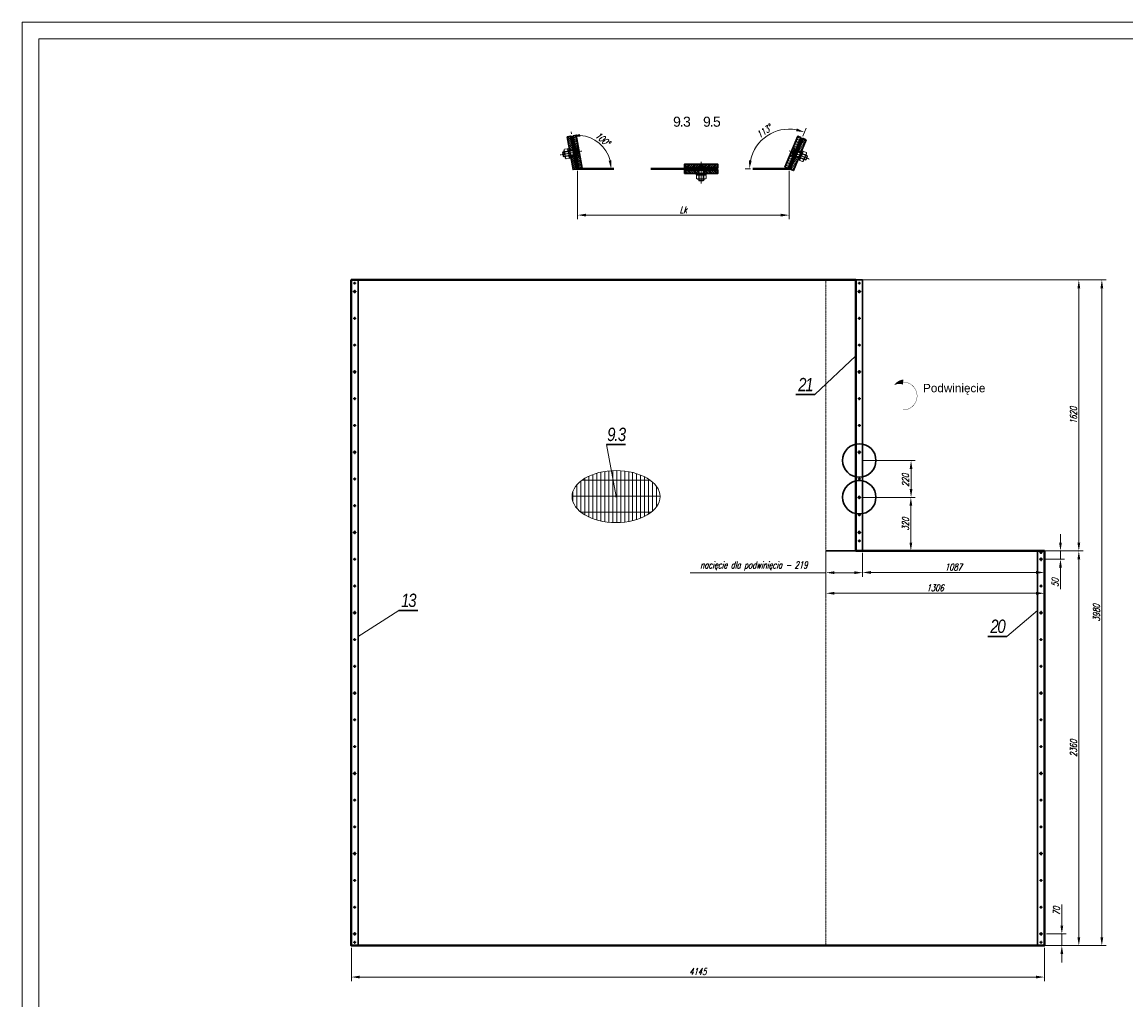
# Model space of a CAD drawing. Header units: millimetres. Extents: x -176817 to 571382, y -58489 to 156123.
# Tile 92 of 256: x -136235 to -129632, y 89402 to 95248. Entities that reach past the tile are written whole.
import ezdxf

# ---------------------------------------------------------------- set-up
doc = ezdxf.new("R2010")
doc.units = ezdxf.units.MM
doc.header["$LTSCALE"] = 0.2
for name, pattern in [('AM_ISO02W050', [7.5, 6, -1.5]), ('AM_ISO02W050x2', [3.75, 3, -0.75]), ('AM_ISO08W050', [18, 12, -1.5, 3, -1.5]), ('AM_ISO08W050x2', [9, 6, -0.75, 1.5, -0.75]), ('DASHDOT', [25.4, 12.7, -6.35, 0, -6.35]), ('HIDDEN', [9.525, 6.35, -3.175])]:
    doc.linetypes.add(name, pattern=pattern)
doc.layers.get('Defpoints').update_dxf_attribs({"lineweight": 13})
for name, color, linetype, lineweight in [('-A Siatka', 30, 'Continuous', 35), ('-AAA Cienka', 2, 'Continuous', 18), ('-AAA Opisy2', 71, 'Continuous', 18), ('-AAA Osie', 6, 'DASHDOT', 9), ('-AAA Otw nowe 1', 64, 'DASHDOT', 18), ('-AAA Siatka', 20, 'Continuous', 40), ('-AAA Widok', 2, 'Continuous', 30), ('-AAA Wymiar', 1, 'Continuous', 18), ('AM_0N', 7, 'Continuous', 13), ('AM_3N', 6, 'AM_ISO02W050', 13), ('AM_4N', 3, 'Continuous', 13), ('AM_7', 4, 'AM_ISO08W050', 13), ('AM_7N', 4, 'AM_ISO08W050', 13), ('AM_8', 1, 'Continuous', 13)]:
    doc.layers.add(name, color=color, linetype=linetype, lineweight=lineweight)
doc.layers.add('-AAA L-Opis', color=3, linetype='Continuous')
doc.layers.get('-AAA Otw nowe 1').off()
doc.styles.add('Pozycja 2', font='ariali.ttf', dxfattribs={"width": 0.8})
doc.styles.get("Standard").update_dxf_attribs({"font": 'arial.ttf'})
doc.styles.add('WYMIARY', font='ROMANS.shx', dxfattribs={"width": 0.75, "oblique": 15})
doc.dimstyles.new('1 do 20', dxfattribs={"dimscale": 20, "dimtxt": 2, "dimasz": 2.5, "dimexe": 1.25, "dimexo": 0.625, "dimtad": 1, "dimdec": 1, "dimtxsty": 'WYMIARY', "dimcen": 2.5, "dimclrd": 256, "dimclre": 256, "dimclrt": 5, "dimadec": 0, "dimazin": 0, "dimtfac": 1, "dimtdec": 1, "dimtmove": 0, "dimatfit": 3, "dimfxl": 1.25, "dimlwd": -1, "dimlwe": -1, "dimarcsym": 0})
doc.dimstyles.new('1 do 5', dxfattribs={"dimscale": 5, "dimtxt": 2, "dimasz": 2.5, "dimexe": 1.25, "dimexo": 0.625, "dimtad": 1, "dimdec": 0, "dimtxsty": 'WYMIARY', "dimcen": 2.5, "dimclrd": 256, "dimclre": 256, "dimclrt": 2, "dimadec": 0, "dimazin": 0, "dimtfac": 1, "dimtdec": 0, "dimtmove": 0, "dimatfit": 3, "dimfxl": 1.25, "dimlwd": -1, "dimlwe": -1, "dimarcsym": 0})

# ---------------------------------------------------------------- blocks, each defined once
blk = doc.blocks.new('*U1058')
at = {"layer": 'AM_0N'}
for p, q in [((5.7, -1), (-5.6, -1)), ((-5.6, -1), (-5.6, -1.6)), ((5.7, -1.6), (-5.6, -1.6)), ((-5.6, -1.6), (-2.4, -4.9)), ((-3, -6.3), (-2.4, -5.7)), ((3, -6.3), (-3, -6.3)), ((-3, -20.4), (-3, -6.3)), ((2.4, -4.9), (-2.4, -4.9)), ((-2.4, -5.7), (-2.4, -4.9)), ((5.7, -1.6), (2.4, -4.9)), ((2.4, -5.7), (2.4, -4.9)), ((3, -6.3), (2.4, -5.7)), ((3, -20.4), (3, -6.3)), ((5.7, -1.6), (5.7, -1)), ((3, -20.4), (-3, -20.4)), ((-2.4, -21), (-3, -20.4)), ((-2.4, -21), (2.4, -21)), ((2.4, -21), (3, -20.4))]:
    blk.add_line(p, q, dxfattribs=at)
at = {"layer": 'AM_3N', "linetype": 'AM_ISO02W050x2'}
for p, q in [((-3.4, -1), (0, -5.4)), ((-0.7, -4.4), (-0.7, -1)), ((0.7, -4.4), (-0.7, -4.4)), ((3.4, -1), (0, -5.4)), ((0.7, -4.4), (0.7, -1))]:
    blk.add_line(p, q, dxfattribs=at)
at = {"layer": 'AM_4N'}
for p, q in [((-2.4, -5.7), (-2.4, -6.3)), ((-2.4, -6.3), (-2.4, -21)), ((2.4, -5.7), (2.4, -6.3)), ((2.4, -6.3), (2.4, -21))]:
    blk.add_line(p, q, dxfattribs=at)
at = {"layer": 'AM_7N', "linetype": 'AM_ISO08W050x2'}
blk.add_line((0, 2), (0, -24), dxfattribs=at)
blk = doc.blocks.new('*U1059')
at = {"layer": 'AM_0N'}
for p, q in [((6, -12), (-6, -12)), ((-6, -12), (-6, -13.6)), ((6, -13.6), (6, -12)), ((-6, -13.6), (6, -13.6))]:
    blk.add_line(p, q, dxfattribs=at)
at = {"layer": 'AM_7N', "linetype": 'AM_ISO08W050x2'}
blk.add_line((0, -16.6), (0, -9), dxfattribs=at)
blk = doc.blocks.new('*U1060')
at = {"layer": 'AM_0N'}
for p, q in [((-5.8, -14.4), (-4.4, -13.6)), ((-5.8, -14.4), (-5.8, -18)), ((-5.8, -18), (-4.4, -18.8)), ((4.5, -13.6), (-4.4, -13.6)), ((4.5, -18.8), (-4.4, -18.8)), ((-2.9, -14.4), (-2.9, -18)), ((2.9, -14.4), (2.9, -18)), ((5.8, -14.4), (4.5, -13.6)), ((5.8, -18), (4.5, -18.8)), ((5.8, -14.4), (5.8, -18))]:
    blk.add_line(p, q, dxfattribs=at)
for centre, radius, start, end in [((-4.3, -16.5), 2.55, 55.5615, 115.5615), ((-4.3, -15.9), 2.55, 244.4385, 304.4385), ((0, -23.5), 9.54, 72.383, 107.617), ((0, -8.9), 9.54, 252.383, 287.617), ((4.3, -16.5), 2.55, 64.4385, 124.4385), ((4.3, -15.9), 2.55, 235.5615, 295.5615)]:
    blk.add_arc(centre, radius, start, end, dxfattribs=at)
at = {"layer": 'AM_7N', "linetype": 'AM_ISO08W050x2'}
blk.add_line((0, -10.6), (0, -21.8), dxfattribs=at)
blk = doc.blocks.new('okucie')
at = {"layer": 'AM_8'}
h = blk.add_hatch(dxfattribs=at)
h.set_pattern_fill('ANSI31', color=256, scale=0.5, style=0)
h.set_pattern_definition([(45, (-21727.3335, 85443.8012), (-1.122532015, 1.122532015), [])])
h.paths.add_polyline_path([(-3.5, -5), (-3.5, -3.8), (-6.3, -1), (-20, -1), (-20, -5)])
h.paths.add_polyline_path([(20, -5), (20, -1), (6.3, -1), (3.5, -3.8), (3.5, -5)])
h = blk.add_hatch(dxfattribs=at)
h.set_pattern_fill('ANSI31', color=256, scale=0.5, angle=90, style=0)
h.set_pattern_definition([(135, (-21776.6445, 85446.8), (-1.122532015, -1.122532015), [])])
h.paths.add_polyline_path([(-3.5, -8), (-20, -8), (-20, -12), (-3.5, -12)])
h.paths.add_polyline_path([(20, -8), (3.5, -8), (3.5, -12), (6, -12), (20, -12)])
at = {"layer": '-AAA Widok'}
for p, q in [((-3.5, -3.8, 0), (3.5, -3.8, 0)), ((-3.5, -12, 0), (-3.5, -8)), ((3.5, -12, 0), (3.5, -8))]:
    blk.add_line(p, q, dxfattribs=at)
for points in [[(-20, -5), (20, -5), (20, -1), (-20, -1)], [(-20, -12), (20, -12), (20, -8), (-20, -8)]]:
    blk.add_lwpolyline(points, close=True, dxfattribs=at)
at = {"layer": '-AAA Widok', "elevation": 0}
blk.add_lwpolyline([(-20, -5), (20, -5), (20, -1), (-20, -1)], close=True, dxfattribs=at)
for points in [[(-6.3, -1), (-3.5, -3.8), (-3.5, -5)], [(6.3, -1), (3.5, -3.8), (3.5, -5)]]:
    blk.add_lwpolyline(points, dxfattribs=at)
at = {"layer": '-AAA Wymiar'}
for p, q in [((-20, -8), (-20, -5)), ((20, -8), (20, -5))]:
    blk.add_line(p, q, dxfattribs=at)
at = {"layer": 'AM_0N'}
for name in ['*U1058', '*U1059', '*U1060']:
    blk.add_blockref(name, (0, 0), dxfattribs=at)
blk = doc.blocks.new('*D219')
at = {"layer": '-AAA Wymiar', "transparency": 16777216}
blk.add_line((-132948.8, 94579.8), (-132951.1, 94592.5), dxfattribs=at)
blk.add_arc((-132911.9, 94370.5), 200.3, 14.33653, 85.67092, dxfattribs=at)
for points in [[(-132896.4, 94562), (-132897.2, 94578.6), (-132946.7, 94567.8)], [(-132709.5, 94421.2), (-132726.1, 94419.1), (-132711.6, 94370.5)]]:
    blk.add_solid(points, dxfattribs=at)
at = {"layer": 'Defpoints', "color": 0, "transparency": 16777216}
for p in [(-132946.7, 94567.5), (-132744.5, 94480.6), (-132911.9, 94370.5), (-132911.9, 94370.5), (-132695.2, 94370.5)]:
    blk.add_point(p, dxfattribs=at)
at = {"layer": '-AAA Wymiar', "color": 5, "transparency": 16777216, "insert": (-132762.2, 94548.9), "char_height": 40, "attachment_point": 5, "rotation": 320.00372, "style": 'WYMIARY'}
blk.add_mtext('100°', dxfattribs=at)
blk = doc.blocks.new('*D220')
at = {"layer": '-AAA Wymiar', "transparency": 16777216}
for p, q in [((-131564.7, 94566.6), (-131545.4, 94612.8)), ((-131877.1, 94370.5), (-131909.2, 94370.5))]:
    blk.add_line(p, q, dxfattribs=at)
blk.add_arc((-131646.6, 94370.5), 237.5, 79.41455, 167.91725, dxfattribs=at)
for points in [[(-131600.6, 94612), (-131605.4, 94596), (-131555.1, 94589.7)], [(-131870.6, 94419.4), (-131887.2, 94421.1), (-131884.2, 94370.5)]]:
    blk.add_solid(points, dxfattribs=at)
at = {"layer": 'Defpoints', "color": 0, "transparency": 16777216}
for p in [(-131707.7, 94600.1), (-131569.5, 94555.1), (-131864.6, 94370.5), (-131646.6, 94370.5), (-131646.6, 94370.5)]:
    blk.add_point(p, dxfattribs=at)
at = {"layer": '-AAA Wymiar', "color": 5, "transparency": 16777216, "insert": (-131796.3, 94595.3), "char_height": 40, "attachment_point": 5, "rotation": 33.6659, "style": 'WYMIARY'}
blk.add_mtext('113°', dxfattribs=at)
blk = doc.blocks.new('*D218')
at = {"layer": '-AAA Wymiar', "transparency": 16777216}
for p, q in [((-132911.9, 94358), (-132911.9, 94068.9)), ((-131646.6, 94358), (-131646.6, 94068.9)), ((-132861.9, 94093.9), (-131696.6, 94093.9))]:
    blk.add_line(p, q, dxfattribs=at)
for points in [[(-132861.9, 94102.3), (-132861.9, 94085.6), (-132911.9, 94093.9)], [(-131696.6, 94102.3), (-131696.6, 94085.6), (-131646.6, 94093.9)]]:
    blk.add_solid(points, dxfattribs=at)
at = {"layer": 'Defpoints', "color": 0, "transparency": 16777216}
for p in [(-132911.9, 94370.5), (-131646.6, 94370.5), (-131646.6, 94093.9)]:
    blk.add_point(p, dxfattribs=at)
at = {"layer": '-AAA Wymiar', "color": 5, "transparency": 16777216, "insert": (-132279.3, 94126.4), "char_height": 40, "attachment_point": 5, "style": 'WYMIARY'}
blk.add_mtext('Lk', dxfattribs=at)
blk = doc.blocks.new('PŁ TYPOWY')
at = {"layer": '-AAA Siatka'}
for p in [(20, -230), (20, -390), (20, -710), (20, -870), (20, -1190), (20, -1350), (20, -1670), (20, -1830), (20, -2150), (20, -2310), (20, -2630), (20, -2790), (20, -3110), (20, -3270), (20, -3590), (20, -3750)]:
    blk.add_point(p, dxfattribs=at)
at = {"layer": '-AAA Widok'}
blk.add_lwpolyline([(0, -3980), (40, -3980), (40, 0), (0, 0)], close=True, dxfattribs=at)
for centre, radius in [((20, -70), 5.5), ((20, -20), 3.5), ((20, -230), 3.5), ((20, -390), 3.5), ((20, -550), 5.5), ((20, -710), 3.5), ((20, -870), 3.5), ((20, -1030), 5.5), ((20, -1190), 3.5), ((20, -1350), 3.5), ((20, -1510), 5.5), ((20, -1670), 3.5), ((20, -1830), 3.5), ((20, -1990), 5.5), ((20, -2150), 3.5), ((20, -2310), 3.5), ((20, -2470), 5.5), ((20, -2630), 3.5), ((20, -2790), 3.5), ((20, -2950), 5.5), ((20, -3110), 3.5), ((20, -3270), 3.5), ((20, -3430), 5.5), ((20, -3590), 3.5), ((20, -3750), 3.5), ((20, -3910), 5.5), ((20, -3960), 3.5)]:
    blk.add_circle(centre, radius, dxfattribs=at)
at = {"layer": 'AM_7', "linetype": 'AM_ISO08W050x2'}
for p, q in [((20, -20), (11.5, -20)), ((20, -20), (20, -11.5)), ((20, -20), (28.5, -20)), ((20, -20), (20, -28.5)), ((20, -70), (20, -59)), ((20, -70), (9, -70)), ((20, -70), (31, -70)), ((20, -70), (20, -81)), ((20, -230), (11.5, -230)), ((20, -230), (20, -221.5)), ((20, -230), (28.5, -230)), ((20, -230), (20, -238.5)), ((20, -390), (11.5, -390)), ((20, -390), (20, -381.5)), ((20, -390), (28.5, -390)), ((20, -390), (20, -398.5)), ((20, -550), (9, -550)), ((20, -550), (20, -539)), ((20, -550), (31, -550)), ((20, -550), (20, -561)), ((20, -710), (11.5, -710)), ((20, -710), (20, -701.5)), ((20, -710), (28.5, -710)), ((20, -710), (20, -718.5)), ((20, -870), (11.5, -870)), ((20, -870), (20, -861.5)), ((20, -870), (28.5, -870)), ((20, -870), (20, -878.5)), ((20, -1030), (9, -1030)), ((20, -1030), (20, -1019)), ((20, -1030), (31, -1030)), ((20, -1030), (20, -1041)), ((20, -1190), (20, -1181.5)), ((20, -1190), (11.5, -1190)), ((20, -1190), (28.5, -1190)), ((20, -1190), (20, -1198.5)), ((20, -1350), (11.5, -1350)), ((20, -1350), (20, -1341.5)), ((20, -1350), (28.5, -1350)), ((20, -1350), (20, -1358.5)), ((20, -1510), (9, -1510)), ((20, -1510), (20, -1499)), ((20, -1510), (31, -1510)), ((20, -1510), (20, -1521)), ((20, -1670), (11.5, -1670)), ((20, -1670), (20, -1661.5)), ((20, -1670), (28.5, -1670)), ((20, -1670), (20, -1678.5)), ((20, -1830), (11.5, -1830)), ((20, -1830), (20, -1821.5)), ((20, -1830), (28.5, -1830)), ((20, -1830), (20, -1838.5)), ((20, -1990), (20, -1979)), ((20, -1990), (9, -1990)), ((20, -1990), (31, -1990)), ((20, -1990), (20, -2001)), ((20, -2150), (11.5, -2150)), ((20, -2150), (20, -2141.5)), ((20, -2150), (28.5, -2150)), ((20, -2150), (20, -2158.5)), ((20, -2310), (11.5, -2310)), ((20, -2310), (20, -2301.5)), ((20, -2310), (28.5, -2310)), ((20, -2310), (20, -2318.5)), ((20, -2470), (9, -2470)), ((20, -2470), (20, -2459)), ((20, -2470), (31, -2470)), ((20, -2470), (20, -2481)), ((20, -2630), (11.5, -2630)), ((20, -2630), (20, -2621.5)), ((20, -2630), (28.5, -2630)), ((20, -2630), (20, -2638.5)), ((20, -2790), (11.5, -2790)), ((20, -2790), (20, -2781.5)), ((20, -2790), (28.5, -2790)), ((20, -2790), (20, -2798.5)), ((20, -2950), (9, -2950)), ((20, -2950), (20, -2939)), ((20, -2950), (31, -2950)), ((20, -2950), (20, -2961)), ((20, -3110), (20, -3101.5)), ((20, -3110), (11.5, -3110)), ((20, -3110), (28.5, -3110)), ((20, -3110), (20, -3118.5)), ((20, -3270), (11.5, -3270)), ((20, -3270), (20, -3261.5)), ((20, -3270), (28.5, -3270)), ((20, -3270), (20, -3278.5)), ((20, -3430), (9, -3430)), ((20, -3430), (20, -3419)), ((20, -3430), (31, -3430)), ((20, -3430), (20, -3441)), ((20, -3590), (11.5, -3590)), ((20, -3590), (20, -3581.5)), ((20, -3590), (28.5, -3590)), ((20, -3590), (20, -3598.5)), ((20, -3750), (11.5, -3750)), ((20, -3750), (20, -3741.5)), ((20, -3750), (28.5, -3750)), ((20, -3750), (20, -3758.5)), ((20, -3910), (9, -3910)), ((20, -3960), (11.5, -3960)), ((20, -3910), (20, -3899)), ((20, -3910), (31, -3910)), ((20, -3910), (20, -3921)), ((20, -3960), (20, -3951.5)), ((20, -3960), (28.5, -3960)), ((20, -3960), (20, -3968.5))]:
    blk.add_line(p, q, dxfattribs=at)
blk = doc.blocks.new('PŁ C-9-1')
at = {"layer": '-AAA Siatka'}
for p in [(20, -230), (20, -390), (20, -710), (20, -870), (20, -1190), (20, -1405), (20, -1560)]:
    blk.add_point(p, dxfattribs=at)
at = {"layer": '-AAA Widok'}
blk.add_lwpolyline([(0, -1620), (40, -1620), (40, 0), (0, 0)], close=True, dxfattribs=at)
for centre, radius in [((20, -70), 5.5), ((20, -20), 3.5), ((20, -230), 3.5), ((20, -390), 3.5), ((20, -550), 5.5), ((20, -710), 3.5), ((20, -870), 3.5), ((20, -1030, 0), 5.5), ((20, -1190), 3.5), ((20, -1300, 0), 5.5), ((20, -1405), 3.5), ((20, -1510), 5.5), ((20, -1560), 3.5)]:
    blk.add_circle(centre, radius, dxfattribs=at)
at = {"layer": 'AM_7', "linetype": 'AM_ISO08W050x2'}
for p, q in [((20, -20), (11.5, -20)), ((20, -20), (20, -11.5)), ((20, -20), (28.5, -20)), ((20, -20), (20, -28.5)), ((20, -70), (20, -59)), ((20, -70), (9, -70)), ((20, -70), (31, -70)), ((20, -70), (20, -81)), ((20, -230), (11.5, -230)), ((20, -230), (20, -221.5)), ((20, -230), (28.5, -230)), ((20, -230), (20, -238.5)), ((20, -390), (11.5, -390)), ((20, -390), (20, -381.5)), ((20, -390), (28.5, -390)), ((20, -390), (20, -398.5)), ((20, -550), (9, -550)), ((20, -550), (20, -539)), ((20, -550), (31, -550)), ((20, -550), (20, -561)), ((20, -710), (11.5, -710)), ((20, -710), (20, -701.5)), ((20, -710), (28.5, -710)), ((20, -710), (20, -718.5)), ((20, -870), (11.5, -870)), ((20, -870), (20, -861.5)), ((20, -870), (28.5, -870)), ((20, -870), (20, -878.5)), ((20, -1030, 0), (9, -1030, 0)), ((20, -1030, 0), (20, -1019, 0)), ((20, -1030, 0), (31, -1030, 0)), ((20, -1030, 0), (20, -1041, 0)), ((20, -1190), (20, -1181.5)), ((20, -1190), (11.5, -1190)), ((20, -1190), (28.5, -1190)), ((20, -1190), (20, -1198.5)), ((20, -1300, 0), (9, -1300, 0)), ((20, -1300, 0), (20, -1289, 0)), ((20, -1300, 0), (31, -1300, 0)), ((20, -1300, 0), (20, -1311, 0)), ((20, -1405), (11.5, -1405)), ((20, -1405), (20, -1396.5)), ((20, -1405), (28.5, -1405)), ((20, -1405), (20, -1413.5)), ((20, -1510), (9, -1510)), ((20, -1510), (20, -1499)), ((20, -1510), (31, -1510)), ((20, -1510), (20, -1521)), ((20, -1560), (11.5, -1560)), ((20, -1560), (20, -1551.5)), ((20, -1560), (28.5, -1560)), ((20, -1560), (20, -1568.5))]:
    blk.add_line(p, q, dxfattribs=at)
blk = doc.blocks.new('PŁ C-9-2')
at = {"layer": '-AAA Siatka'}
for p in [(20, -10, 0), (20, -210), (20, -530), (20, -690), (20, -1010), (20, -1170), (20, -1490), (20, -1650), (20, -1970), (20, -2130)]:
    blk.add_point(p, dxfattribs=at)
at = {"layer": '-AAA Widok'}
blk.add_lwpolyline([(0, 0), (40, 0), (40, -2360), (0, -2360)], close=True, dxfattribs=at)
for centre, radius in [((20, -50), 5.5), ((20, -10, 0), 3.5), ((20, -210), 3.5), ((20, -370), 5.5), ((20, -530), 3.5), ((20, -690), 3.5), ((20, -850), 5.5), ((20, -1010), 3.5), ((20, -1170), 3.5), ((20, -1330), 5.5), ((20, -1490), 3.5), ((20, -1650), 3.5), ((20, -1810), 5.5), ((20, -1970), 3.5), ((20, -2130), 3.5), ((20, -2290), 5.5), ((20, -2340), 3.5)]:
    blk.add_circle(centre, radius, dxfattribs=at)
at = {"layer": 'AM_7', "linetype": 'AM_ISO08W050x2'}
for p, q in [((20, -50), (9, -50)), ((20, -10, 0), (11.5, -10, 0)), ((20, -10, 0), (20, -1.5, 0)), ((20, -10, 0), (28.5, -10, 0)), ((20, -10, 0), (20, -18.5, 0)), ((20, -50), (20, -39)), ((20, -50), (31, -50)), ((20, -50), (20, -61)), ((20, -210), (11.5, -210)), ((20, -210), (20, -201.5)), ((20, -210), (28.5, -210)), ((20, -210), (20, -218.5)), ((20, -370), (9, -370)), ((20, -370), (20, -359)), ((20, -370), (31, -370)), ((20, -370), (20, -381)), ((20, -530), (20, -521.5)), ((20, -530), (11.5, -530)), ((20, -530), (28.5, -530)), ((20, -530), (20, -538.5)), ((20, -690), (11.5, -690)), ((20, -690), (20, -681.5)), ((20, -690), (28.5, -690)), ((20, -690), (20, -698.5)), ((20, -850), (9, -850)), ((20, -850), (20, -839)), ((20, -850), (31, -850)), ((20, -850), (20, -861)), ((20, -1010), (11.5, -1010)), ((20, -1010), (20, -1001.5)), ((20, -1010), (28.5, -1010)), ((20, -1010), (20, -1018.5)), ((20, -1170), (11.5, -1170)), ((20, -1170), (20, -1161.5)), ((20, -1170), (28.5, -1170)), ((20, -1170), (20, -1178.5)), ((20, -1330), (20, -1319)), ((20, -1330), (9, -1330)), ((20, -1330), (31, -1330)), ((20, -1330), (20, -1341)), ((20, -1490), (11.5, -1490)), ((20, -1490), (20, -1481.5)), ((20, -1490), (28.5, -1490)), ((20, -1490), (20, -1498.5)), ((20, -1650), (11.5, -1650)), ((20, -1650), (20, -1641.5)), ((20, -1650), (28.5, -1650)), ((20, -1650), (20, -1658.5)), ((20, -1810), (9, -1810)), ((20, -1810), (20, -1799)), ((20, -1810), (31, -1810)), ((20, -1810), (20, -1821)), ((20, -1970), (11.5, -1970)), ((20, -1970), (20, -1961.5)), ((20, -1970), (28.5, -1970)), ((20, -1970), (20, -1978.5)), ((20, -2130), (11.5, -2130)), ((20, -2130), (20, -2121.5)), ((20, -2130), (28.5, -2130)), ((20, -2130), (20, -2138.5)), ((20, -2290), (9, -2290)), ((20, -2290), (20, -2279)), ((20, -2290), (31, -2290)), ((20, -2290), (20, -2301)), ((20, -2340), (11.5, -2340)), ((20, -2340), (20, -2331.5)), ((20, -2340), (28.5, -2340)), ((20, -2340), (20, -2348.5))]:
    blk.add_line(p, q, dxfattribs=at)
blk = doc.blocks.new('ZNAK SIATKI')
at = {"layer": 'AM_8'}
h = blk.add_hatch(dxfattribs=at)
h.set_pattern_fill('GRATE', color=256, scale=30, angle=90, style=0)
h.set_pattern_definition([(90, (54083.504, -85989.998), (-23.8125, 1e-15), []), (180, (54083.5, -85990), (-1e-14, -95.25), [])])
edge = h.paths.add_edge_path()
edge.add_ellipse((0, 0), major_axis=(-263.1, 0), ratio=0.591302, start_angle=0, end_angle=360)
at = {"layer": '-AAA Wymiar'}
blk.add_ellipse((0, 0, 0), major_axis=(-263.1, 0), ratio=0.591302, dxfattribs=at)
blk = doc.blocks.new('*D629')
at = {"layer": '-AAA Wymiar', "transparency": 16777216}
for p, q in [((-131203.8, 92406.6), (-130893.7, 92406.6)), ((-130918.7, 92136.6), (-130918.7, 92356.6)), ((-131194.8, 92086.6), (-130893.7, 92086.6))]:
    blk.add_line(p, q, dxfattribs=at)
for points in [[(-130927.1, 92356.6), (-130910.4, 92356.6), (-130918.7, 92406.6)], [(-130927.1, 92136.6), (-130910.4, 92136.6), (-130918.7, 92086.6)]]:
    blk.add_solid(points, dxfattribs=at)
at = {"layer": 'Defpoints', "color": 0, "transparency": 16777216}
for p in [(-131216.3, 92406.6, 0), (-130918.7, 92406.6), (-131207.3, 92086.6, 0)]:
    blk.add_point(p, dxfattribs=at)
at = {"layer": '-AAA Wymiar', "color": 5, "transparency": 16777216, "insert": (-130951.2, 92246.6), "char_height": 40, "attachment_point": 5, "rotation": 90, "style": 'WYMIARY'}
blk.add_mtext('320', dxfattribs=at)
blk = doc.blocks.new('*D630')
at = {"layer": '-AAA Wymiar', "transparency": 16777216}
for p, q in [((-131203.8, 92626.6), (-130892.5, 92626.6)), ((-130917.5, 92456.6), (-130917.5, 92576.6)), ((-131203.8, 92406.6), (-130892.5, 92406.6))]:
    blk.add_line(p, q, dxfattribs=at)
for points in [[(-130925.8, 92576.6), (-130909.2, 92576.6), (-130917.5, 92626.6)], [(-130925.8, 92456.6), (-130909.2, 92456.6), (-130917.5, 92406.6)]]:
    blk.add_solid(points, dxfattribs=at)
at = {"layer": 'Defpoints', "color": 0, "transparency": 16777216}
for p in [(-131216.3, 92626.6, 0), (-130917.5, 92626.6), (-131216.3, 92406.6, 0)]:
    blk.add_point(p, dxfattribs=at)
at = {"layer": '-AAA Wymiar', "color": 5, "transparency": 16777216, "insert": (-130950, 92508.8), "char_height": 40, "attachment_point": 5, "rotation": 90, "style": 'WYMIARY'}
blk.add_mtext('220', dxfattribs=at)
blk = doc.blocks.new('*D631')
at = {"layer": '-AAA Wymiar', "transparency": 16777216}
for p, q in [((-131426.3, 92074.1), (-131426.3, 91931.3)), ((-131207.3, 92074.1), (-131207.3, 91931.3)), ((-131426.3, 91956.3), (-132239.1, 91956.3)), ((-131257.3, 91956.3), (-131376.3, 91956.3))]:
    blk.add_line(p, q, dxfattribs=at)
for points in [[(-131376.3, 91964.7), (-131376.3, 91948), (-131426.3, 91956.3)], [(-131257.3, 91964.7), (-131257.3, 91948), (-131207.3, 91956.3)]]:
    blk.add_solid(points, dxfattribs=at)
at = {"layer": 'Defpoints', "color": 0, "transparency": 16777216}
for p in [(-131426.3, 92086.6, 0), (-131207.3, 92086.6, 0), (-131207.3, 91956.3)]:
    blk.add_point(p, dxfattribs=at)
at = {"layer": '-AAA Wymiar', "color": 5, "transparency": 16777216, "insert": (-131857.7, 91995.5), "char_height": 40, "attachment_point": 5, "style": 'WYMIARY'}
blk.add_mtext('nacięcie dla podwinięcia - 219', dxfattribs=at)
blk = doc.blocks.new('*D632')
at = {"layer": '-AAA Wymiar', "transparency": 16777216}
for p, q in [((-130023.9, 92136.6), (-130023.9, 92186.6)), ((-130116.8, 92036.6), (-129998.9, 92036.6)), ((-130107.8, 92086.6), (-129998.9, 92086.6)), ((-130023.9, 92086.6), (-130023.9, 92036.6)), ((-130023.9, 91986.6), (-130023.9, 91857.9))]:
    blk.add_line(p, q, dxfattribs=at)
for points in [[(-130032.2, 92136.6), (-130015.5, 92136.6), (-130023.9, 92086.6)], [(-130032.2, 91986.6), (-130015.5, 91986.6), (-130023.9, 92036.6)]]:
    blk.add_solid(points, dxfattribs=at)
at = {"layer": 'Defpoints', "color": 0, "transparency": 16777216}
for p in [(-130129.3, 92036.6, 0), (-130120.3, 92086.6, 0), (-130023.9, 92036.6)]:
    blk.add_point(p, dxfattribs=at)
at = {"layer": '-AAA Wymiar', "color": 5, "transparency": 16777216, "insert": (-130056.4, 91897.3), "char_height": 40, "attachment_point": 5, "rotation": 90, "style": 'WYMIARY'}
blk.add_mtext('50', dxfattribs=at)
blk = doc.blocks.new('*D633')
at = {"layer": '-AAA Wymiar', "transparency": 16777216}
for p, q in [((-130015.8, 89846.6), (-130015.8, 89971.7)), ((-130107.8, 89796.6), (-129990.8, 89796.6)), ((-130015.8, 89726.6), (-130015.8, 89796.6)), ((-130107.8, 89726.6), (-129990.8, 89726.6)), ((-130015.8, 89676.6), (-130015.8, 89626.6))]:
    blk.add_line(p, q, dxfattribs=at)
for points in [[(-130024.1, 89846.6), (-130007.4, 89846.6), (-130015.8, 89796.6)], [(-130024.1, 89676.6), (-130007.4, 89676.6), (-130015.8, 89726.6)]]:
    blk.add_solid(points, dxfattribs=at)
at = {"layer": 'Defpoints', "color": 0, "transparency": 16777216}
for p in [(-130120.3, 89796.6, 0), (-130015.8, 89796.6), (-130120.3, 89726.6, 0)]:
    blk.add_point(p, dxfattribs=at)
at = {"layer": '-AAA Wymiar', "color": 5, "transparency": 16777216, "insert": (-130048.3, 89934.2), "char_height": 40, "attachment_point": 5, "rotation": 90, "style": 'WYMIARY'}
blk.add_mtext('70', dxfattribs=at)
blk = doc.blocks.new('*D634')
at = {"layer": '-AAA Wymiar', "transparency": 16777216}
for p, q in [((-130147.8, 92086.6), (-129889.1, 92086.6)), ((-129914.1, 89776.6), (-129914.1, 92036.6)), ((-130147.8, 89726.6), (-129889.1, 89726.6))]:
    blk.add_line(p, q, dxfattribs=at)
for points in [[(-129922.4, 92036.6), (-129905.7, 92036.6), (-129914.1, 92086.6)], [(-129922.4, 89776.6), (-129905.7, 89776.6), (-129914.1, 89726.6)]]:
    blk.add_solid(points, dxfattribs=at)
at = {"layer": 'Defpoints', "color": 0, "transparency": 16777216}
for p in [(-130160.3, 92086.6, 0), (-129914.1, 92086.6), (-130160.3, 89726.6, 0)]:
    blk.add_point(p, dxfattribs=at)
at = {"layer": '-AAA Wymiar', "color": 5, "transparency": 16777216, "insert": (-129946.6, 90906.6), "char_height": 40, "attachment_point": 5, "rotation": 90, "style": 'WYMIARY'}
blk.add_mtext('2360', dxfattribs=at)
blk = doc.blocks.new('*D635')
at = {"layer": '-AAA Wymiar', "transparency": 16777216}
for p, q in [((-130779.2, 93706.6), (-129889.1, 93706.6)), ((-129914.1, 92136.6), (-129914.1, 93656.6)), ((-130147.8, 92086.6), (-129889.1, 92086.6))]:
    blk.add_line(p, q, dxfattribs=at)
for points in [[(-129922.4, 93656.6), (-129905.7, 93656.6), (-129914.1, 93706.6)], [(-129922.4, 92136.6), (-129905.7, 92136.6), (-129914.1, 92086.6)]]:
    blk.add_solid(points, dxfattribs=at)
at = {"layer": 'Defpoints', "color": 0, "transparency": 16777216}
for p in [(-130791.7, 93706.6, 0), (-129914.1, 93706.6), (-130160.3, 92086.6, 0)]:
    blk.add_point(p, dxfattribs=at)
at = {"layer": '-AAA Wymiar', "color": 5, "transparency": 16777216, "insert": (-129946.6, 92896.6), "char_height": 40, "attachment_point": 5, "rotation": 90, "style": 'WYMIARY'}
blk.add_mtext('1620', dxfattribs=at)
blk = doc.blocks.new('*D636')
at = {"layer": '-AAA Wymiar', "transparency": 16777216}
for p, q in [((-131826.2, 93706.6), (-129751.4, 93706.6)), ((-129776.4, 93656.6), (-129776.4, 89776.6)), ((-130107.8, 89726.6), (-129751.4, 89726.6))]:
    blk.add_line(p, q, dxfattribs=at)
for points in [[(-129784.7, 93656.6), (-129768.1, 93656.6), (-129776.4, 93706.6)], [(-129784.7, 89776.6), (-129768.1, 89776.6), (-129776.4, 89726.6)]]:
    blk.add_solid(points, dxfattribs=at)
at = {"layer": 'Defpoints', "color": 0, "transparency": 16777216}
for p in [(-131838.7, 93706.6, 0), (-130120.3, 89726.6, 0), (-129776.4, 89726.6)]:
    blk.add_point(p, dxfattribs=at)
at = {"layer": '-AAA Wymiar', "color": 5, "transparency": 16777216, "insert": (-129808.9, 91716.6), "char_height": 40, "attachment_point": 5, "rotation": 90, "style": 'WYMIARY'}
blk.add_mtext('3980', dxfattribs=at)
blk = doc.blocks.new('*D637')
at = {"layer": '-AAA Wymiar', "transparency": 16777216}
for p, q in [((-131426.3, 92074.1), (-131426.3, 91808.1)), ((-130120.3, 92074.1), (-130120.3, 91808.1)), ((-131376.3, 91833.1), (-130170.3, 91833.1))]:
    blk.add_line(p, q, dxfattribs=at)
for points in [[(-131376.3, 91841.4), (-131376.3, 91824.8), (-131426.3, 91833.1)], [(-130170.3, 91841.4), (-130170.3, 91824.8), (-130120.3, 91833.1)]]:
    blk.add_solid(points, dxfattribs=at)
at = {"layer": 'Defpoints', "color": 0, "transparency": 16777216}
for p in [(-131426.3, 92086.6, 0), (-130120.3, 92086.6, 0), (-130120.3, 91833.1)]:
    blk.add_point(p, dxfattribs=at)
at = {"layer": '-AAA Wymiar', "color": 5, "transparency": 16777216, "insert": (-130773.3, 91865.6), "char_height": 40, "attachment_point": 5, "style": 'WYMIARY'}
blk.add_mtext('1306', dxfattribs=at)
blk = doc.blocks.new('*D638')
at = {"layer": '-AAA Wymiar', "transparency": 16777216}
for p, q in [((-131207.3, 92074.1), (-131207.3, 91932.6)), ((-130120.3, 92074.1), (-130120.3, 91932.6)), ((-131157.3, 91957.6), (-130170.3, 91957.6))]:
    blk.add_line(p, q, dxfattribs=at)
for points in [[(-131157.3, 91965.9), (-131157.3, 91949.2), (-131207.3, 91957.6)], [(-130170.3, 91965.9), (-130170.3, 91949.2), (-130120.3, 91957.6)]]:
    blk.add_solid(points, dxfattribs=at)
at = {"layer": 'Defpoints', "color": 0, "transparency": 16777216}
for p in [(-131207.3, 92086.6, 0), (-130120.3, 92086.6, 0), (-130120.3, 91957.6)]:
    blk.add_point(p, dxfattribs=at)
at = {"layer": '-AAA Wymiar', "color": 5, "transparency": 16777216, "insert": (-130663.8, 91990.1), "char_height": 40, "attachment_point": 5, "style": 'WYMIARY'}
blk.add_mtext('1087', dxfattribs=at)
blk = doc.blocks.new('*D643')
at = {"layer": '-AAA Wymiar', "transparency": 16777216}
for p, q in [((-134265.3, 89714.1), (-134265.3, 89513.8)), ((-130120.3, 89714.1), (-130120.3, 89513.8)), ((-134215.3, 89538.8), (-130170.3, 89538.8))]:
    blk.add_line(p, q, dxfattribs=at)
for points in [[(-134215.3, 89547.1), (-134215.3, 89530.5), (-134265.3, 89538.8)], [(-130170.3, 89547.1), (-130170.3, 89530.5), (-130120.3, 89538.8)]]:
    blk.add_solid(points, dxfattribs=at)
at = {"layer": 'Defpoints', "color": 0, "transparency": 16777216}
for p in [(-134265.3, 89726.6, 0), (-130120.3, 89726.6, 0), (-130120.3, 89538.8)]:
    blk.add_point(p, dxfattribs=at)
at = {"layer": '-AAA Wymiar', "color": 5, "transparency": 16777216, "insert": (-132192.8, 89571.3), "char_height": 40, "attachment_point": 5, "style": 'WYMIARY'}
blk.add_mtext('4145', dxfattribs=at)

msp = doc.modelspace()

# ---------------------------------------------------------------- linework, layer by layer
at = {"layer": '-A Siatka', "linetype": 'HIDDEN', "const_width": 15}
for points in [[(-132946.6559, 94567.4906), (-132911.9007, 94370.5336), (-132695.186, 94370.5336)], [(-131864.638, 94370.5336), (-131646.6226, 94370.5336), (-131569.5438, 94555.084)], [(-132475.7969, 94370.5336), (-132475.7969, 94370.5336), (-132072.7747, 94370.5336)]]:
    msp.add_lwpolyline(points, dxfattribs=at)
at = {"layer": '-AAA Cienka'}
for points in [[(-136234.6261, 84087.9094), (-118294.6976, 84087.9094), (-118294.6976, 95247.9094), (-136234.6261, 95247.9094)], [(-136134.6261, 84187.9094), (-118394.6976, 84187.9094), (-118394.6976, 95147.9094), (-136134.6261, 95147.9094)]]:
    msp.add_lwpolyline(points, close=True, dxfattribs=at)
at = {"layer": '-AAA Osie'}
msp.add_line((-131426.3143, 93706.6407, 0), (-131426.3143, 89726.6407, 0), dxfattribs=at)
at = {"layer": '-AAA Siatka', "elevation": 0}
msp.add_lwpolyline([(-131247.3143, 93706.6407), (-134265.3143, 93706.6407), (-134265.3143, 89726.6407), (-130120.3143, 89726.6407), (-130120.3143, 92086.6407), (-131247.3143, 92086.6407), (-131247.3143, 93706.6407)], dxfattribs=at)
at = {"layer": '-AAA Siatka'}
msp.add_lwpolyline([(-130964.9713, 92929.1508, 2, 2, 1), (-130964.9713, 93096.029, 30, 0, 0.222357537), (-131019.4066, 93075.8266, 0, 0, 0)], format="xyseb", dxfattribs=at)
at = {"layer": '-AAA Widok'}
for p, q in [((-131607.208, 93020.7543, 0), (-131493.7236, 93020.7543, 0)), ((-132738.8789, 92722.1694, 0), (-132625.3945, 92722.1694, 0)), ((-131247.3143, 92086.6407, 0), (-131426.3143, 92086.6407, 0)), ((-133981.8116, 91730.0779, 0), (-133868.3272, 91730.0779, 0)), ((-130457.9051, 91574.8371, 0), (-130344.4207, 91574.8371, 0))]:
    msp.add_line(p, q, dxfattribs=at)
at = {"layer": '-AAA Widok', "color": 1}
for centre in [(-131227.3143, 92627.1407, 0), (-131227.3143, 92407.1407, 0)]:
    msp.add_circle(centre, 100, dxfattribs=at)

# ---------------------------------------------------------------- block references
at = {"layer": '-AAA Otw nowe 1'}
for name, p in [('PŁ C-9-1', (-131247.3143, 93706.6407, 0)), ('ZNAK SIATKI', (-132682.1367, 92411.2773, 0)), ('PŁ C-9-2', (-130160.3143, 92086.6407, 0))]:
    msp.add_blockref(name, p, dxfattribs=at)
at = {"layer": '-AAA Widok', "color": 42}
for p, xscale, yscale, zscale, rotation in [((-132897.2759, 94474.6593, 0), 4.999999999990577, 4.999999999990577, 4.999999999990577, 280.0074476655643), ((-131638.0698, 94475.3329, 0), -4.999999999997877, 5, 5, 67.33179931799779)]:
    msp.add_blockref('okucie', p, dxfattribs=dict(at, xscale=xscale, yscale=yscale, zscale=zscale, rotation=rotation))
at = {"layer": '-AAA Widok', "color": 42, "xscale": 4.999999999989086, "yscale": 4.999999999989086, "zscale": 4.999999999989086}
msp.add_blockref('okucie', (-132172.7747, 94403.0304), dxfattribs=at)
at = {"layer": '-AAA Widok'}
msp.add_blockref('PŁ TYPOWY', (-134265.3143, 93706.6407, 0), dxfattribs=at)

# ---------------------------------------------------------------- texts
at = {"layer": '-AAA L-Opis', "char_height": 60, "attachment_point": 5}
for s, insert in [('\\A1;{\\T0.8;9.3}', (-132291.4286, 94651.9245, 0)), ('\\A1;{\\T0.8;9.5}', (-132112.2607, 94651.9245, 0))]:
    msp.add_mtext(s, dxfattribs=dict(at, insert=insert))
at = {"layer": '-AAA Opisy2', "insert": (-130845.6636, 93085.079), "char_height": 50, "width": 1395.235839, "attachment_point": 1}
msp.add_mtext('Podwinięcie', dxfattribs=at)

# ---------------------------------------------------------------- dimensions: what is measured, and where the dimension line sits
at = {"layer": '-AAA Wymiar'}
for base, line1, line2, picture, middle in [((-131707.6526, 94600.0969), ((-131646.6226, 94370.5336), (-131569.5438, 94555.084)), ((-131864.638, 94370.5336), (-131646.6226, 94370.5336)), '*D220', (-131796.3176, 94595.2814)), ((-132744.5182, 94480.6331), ((-132911.9007, 94370.5336), (-132695.186, 94370.5336)), ((-132946.6559, 94567.4906), (-132911.9007, 94370.5336)), '*D219', (-132762.2413, 94548.9142))]:
    dim = msp.add_angular_dim_2l(base=base, line1=line1, line2=line2, dimstyle='1 do 20', dxfattribs=at)
    dim.commit()
    dim.dimension.update_dxf_attribs({"geometry": picture, "text_midpoint": middle})
for base, p1, p2, text, picture, middle in [((-131646.6226, 94093.931), (-132911.9007, 94370.5336), (-131646.6226, 94370.5336), 'Lk', '*D218', (-132279.2616, 94093.931)), ((-131207.3143, 91956.332), (-131426.3143, 92086.6407, 0), (-131207.3143, 92086.6407, 0), 'nacięcie dla podwinięcia - <>', '*D631', (-131857.6935, 91956.332))]:
    dim = msp.add_linear_dim(base=base, p1=p1, p2=p2, text=text, dimstyle='1 do 20', dxfattribs=at)
    dim.commit()
    dim.dimension.update_dxf_attribs({"geometry": picture, "text_midpoint": middle, "dimtype": 160})
dim = msp.add_linear_dim(base=(-129914.0694, 93706.6407), p1=(-130160.3143, 92086.6407, 0), p2=(-130791.7362, 93706.6407, 0), angle=90, dimstyle='1 do 20', override={"dimtmove": 1}, dxfattribs=at)
dim.commit()
dim.dimension.update_dxf_attribs({"geometry": '*D635', "text_midpoint": (-129946.5694, 92896.6407)})
dim = msp.add_linear_dim(base=(-130917.5056, 92626.6407, 0), p1=(-131216.3143, 92406.6407, 0), p2=(-131216.3143, 92626.6407, 0), angle=90, dimstyle='1 do 20', dxfattribs=at)
dim.commit()
dim.dimension.update_dxf_attribs({"geometry": '*D630', "text_midpoint": (-130917.5056, 92508.7844, 0), "dimtype": 160})
for base, p1, p2, picture, middle in [((-130918.7235, 92406.6407, 0), (-131207.3143, 92086.6407, 0), (-131216.3143, 92406.6407, 0), '*D629', (-130951.2235, 92246.6407, 0)), ((-130023.8737, 92036.6407), (-130120.3143, 92086.6407, 0), (-130129.3143, 92036.6407, 0), '*D632', (-130056.3737, 91897.2518)), ((-129914.0694, 92086.6407), (-130160.3143, 89726.6407, 0), (-130160.3143, 92086.6407, 0), '*D634', (-129946.5694, 90906.6407)), ((-130015.765, 89796.6407), (-130120.3143, 89726.6407, 0), (-130120.3143, 89796.6407, 0), '*D633', (-130048.265, 89934.1932))]:
    dim = msp.add_linear_dim(base=base, p1=p1, p2=p2, angle=90, dimstyle='1 do 20', dxfattribs=at)
    dim.commit()
    dim.dimension.update_dxf_attribs({"geometry": picture, "text_midpoint": middle})
for base, p1, p2, picture, middle in [((-130120.3143, 91833.0997), (-131426.3143, 92086.6407, 0), (-130120.3143, 92086.6407, 0), '*D637', (-130773.3143, 91865.5997)), ((-130120.3143, 91957.5785), (-131207.3143, 92086.6407, 0), (-130120.3143, 92086.6407, 0), '*D638', (-130663.8143, 91990.0785)), ((-130120.3143, 89538.8155), (-134265.3143, 89726.6407, 0), (-130120.3143, 89726.6407, 0), '*D643', (-132192.8143, 89571.3155))]:
    dim = msp.add_linear_dim(base=base, p1=p1, p2=p2, dimstyle='1 do 20', dxfattribs=at)
    dim.commit()
    dim.dimension.update_dxf_attribs({"geometry": picture, "text_midpoint": middle})

# ---------------------------------------------------------------- leaders
at = {"layer": '-AAA Cienka'}
for points in [[(-131247.3143, 93252.5837, 0), (-131493.7236, 93020.7543, 0), (-131607.208, 93020.7543, 0)], [(-132682.1367, 92411.2773, 0), (-132738.8789, 92722.1694, 0), (-132625.3945, 92722.1694, 0)], [(-134225.3143, 91574.8371, 0), (-133981.8116, 91730.0779, 0), (-133868.3272, 91730.0779, 0)], [(-130160.3143, 91730.0779, 0), (-130344.4207, 91574.8371, 0), (-130457.9051, 91574.8371, 0)]]:
    msp.add_leader(points, dimstyle='1 do 5', override={"dimasz": 2, "dimgap": 0.625, "dimtad": 0, "dimldrblk": 'Dot'}, dxfattribs=at)

# ---------------------------------------------------------------- next in the draw order: texts
at = {"layer": '-AAA Widok', "char_height": 80, "width": 113.484404, "attachment_point": 8, "style": 'Pozycja 2', "bg_fill": 3, "box_fill_scale": 1, "bg_fill_color": 256, "bg_fill_transparency": 3936642}
for s, insert in [('{\\T0.85;21}', (-131550.4658, 93040.7543, 0)), ('{\\T0.85;9.3}', (-132682.1367, 92742.1694, 0)), ('{\\T0.85;13}', (-133925.0694, 91750.0779, 0)), ('{\\T0.85;20}', (-130401.1629, 91594.8371, 0))]:
    msp.add_mtext(s, dxfattribs=dict(at, insert=insert))

# ---------------------------------------------------------------- next in the draw order: dimensions: what is measured, and where the dimension line sits
at = {"layer": '-AAA Wymiar'}
dim = msp.add_linear_dim(base=(-129776.4143, 89726.6407), p1=(-131838.7362, 93706.6407, 0), p2=(-130120.3143, 89726.6407, 0), angle=90, dimstyle='1 do 20', dxfattribs=at)
dim.commit()
dim.dimension.update_dxf_attribs({"geometry": '*D636', "text_midpoint": (-129808.9143, 91716.6407)})

doc.saveas('drawing.dxf')
